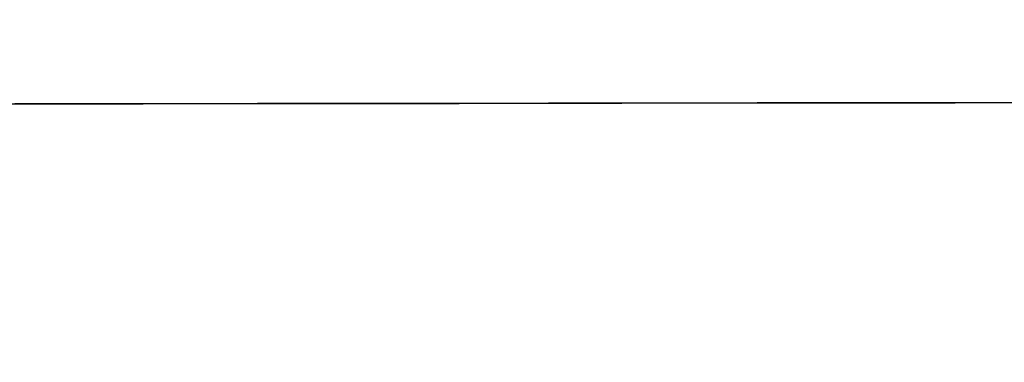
# Model space of a CAD drawing. Header units: millimetres. Extents: x -2852 to 102, y -106 to 97.
# Tile 216 of 256: x -607 to -564, y -12 to 3. Entities that reach past the tile are written whole.
import ezdxf

# ---------------------------------------------------------------- set-up
doc = ezdxf.new("R2010")
doc.units = ezdxf.units.MM
doc.header["$MEASUREMENT"] = 0
doc.layers.add('Predefinito', color=5, linetype='Continuous')

msp = doc.modelspace()

# ---------------------------------------------------------------- linework, layer by layer
at = {"layer": 'Predefinito', "extrusion": (-0.001367, 0.999999, 0)}
for points in [[(64.272, 1026.299), (114.855, 933.904), (131.997, 904.448), (149.724, 875.343), (169.253, 844.957), (190.093, 814.542), (200.992, 799.478), (212.179, 784.626), (223.646, 770.047), (235.446, 755.736), (247.449, 741.9), (259.829, 728.401), (272.338, 715.565), (278.747, 709.301), (285.266, 703.152), (291.702, 697.297), (298.249, 691.567), (304.909, 685.97), (311.688, 680.516), (318.347, 675.397), (325.123, 670.432), (332.018, 665.636), (339.035, 661.02), (345.91, 656.757), (352.902, 652.689), (360.013, 648.829), (367.24, 645.193), (374.335, 641.909), (381.535, 638.866), (385.173, 637.439), (388.837, 636.079), (392.525, 634.787), (396.238, 633.565), (400.428, 632.282), (404.645, 631.09), (408.887, 629.991), (413.15, 628.985), (417.184, 628.121), (421.235, 627.339), (425.301, 626.637), (429.381, 626.015), (433.444, 625.477), (437.517, 625.017), (441.597, 624.634), (445.685, 624.328), (449.777, 624.098), (453.873, 623.942), (457.972, 623.861), (462.071, 623.853), (470.244, 624.051), (478.406, 624.529), (486.547, 625.279), (494.66, 626.292), (502.73, 627.558), (510.756, 629.072), (518.735, 630.826), (526.659, 632.811), (534.488, 635.012), (542.253, 637.429), (549.95, 640.057), (557.573, 642.89), (565.032, 645.886), (572.41, 649.073), (579.705, 652.448), (586.913, 656.005), (593.875, 659.66), (600.745, 663.485), (607.519, 667.477), (614.191, 671.637), (620.341, 675.681), (626.394, 679.871), (632.344, 684.206), (638.185, 688.686), (645.582, 694.709), (652.775, 700.974), (656.585, 704.469), (660.331, 708.031), (664.013, 711.66), (667.63, 715.354), (674.543, 722.79), (681.203, 730.452), (687.557, 738.254), (693.673, 746.245), (699.554, 754.398), (705.219, 762.705), (710.715, 771.198), (716.021, 779.808), (721.257, 788.694), (726.337, 797.672), (736.107, 815.841), (791.425, 926.067), (803.138, 947.605), (815.813, 969.545), (839.302, 1007.397), (842.429, 1012.752), (843.86, 1015.323), (845.243, 1017.918), (846.485, 1020.37), (847.665, 1022.852), (848.653, 1025.096), (849.119, 1026.23), (849.565, 1027.372)], [(64.272, 1026.299), (114.855, 933.904), (131.997, 904.448), (149.724, 875.343), (169.253, 844.957), (190.093, 814.542), (200.992, 799.478), (212.179, 784.626), (223.646, 770.047), (235.446, 755.736), (247.449, 741.9), (259.829, 728.401), (272.338, 715.565), (278.747, 709.301), (285.266, 703.152), (291.702, 697.297), (298.249, 691.567), (304.909, 685.97), (311.688, 680.516), (318.347, 675.397), (325.123, 670.432), (332.018, 665.636), (339.035, 661.02), (345.91, 656.757), (352.902, 652.689), (360.013, 648.829), (367.24, 645.193), (374.335, 641.909), (381.535, 638.866), (385.173, 637.439), (388.837, 636.079), (392.525, 634.787), (396.238, 633.565), (400.428, 632.282), (404.645, 631.09), (408.887, 629.991), (413.15, 628.985), (417.184, 628.121), (421.235, 627.339), (425.301, 626.637), (429.381, 626.015), (433.444, 625.477), (437.517, 625.017), (441.597, 624.634), (445.685, 624.328), (449.777, 624.098), (453.873, 623.942), (457.972, 623.861), (462.071, 623.853), (470.244, 624.051), (478.406, 624.529), (486.547, 625.279), (494.66, 626.292), (502.73, 627.558), (510.756, 629.072), (518.735, 630.826), (526.659, 632.811), (534.488, 635.012), (542.253, 637.429), (549.95, 640.057), (557.573, 642.89), (565.032, 645.886), (572.41, 649.073), (579.705, 652.448), (586.913, 656.005), (593.875, 659.66), (600.745, 663.485), (607.519, 667.477), (614.191, 671.637), (620.341, 675.681), (626.394, 679.871), (632.344, 684.206), (638.185, 688.686), (645.582, 694.709), (652.775, 700.974), (656.585, 704.469), (660.331, 708.031), (664.013, 711.66), (667.63, 715.354), (674.543, 722.79), (681.203, 730.452), (687.557, 738.254), (693.673, 746.245), (699.554, 754.398), (705.219, 762.705), (710.715, 771.198), (716.021, 779.808), (721.257, 788.694), (726.337, 797.672), (736.107, 815.841), (791.425, 926.067), (803.138, 947.605), (815.813, 969.545), (839.302, 1007.397), (842.429, 1012.752), (843.86, 1015.323), (845.243, 1017.918), (846.485, 1020.37), (847.665, 1022.852), (848.653, 1025.096), (849.119, 1026.23), (849.565, 1027.372)], [(57.948, 1023.296), (108.593, 930.777), (125.793, 901.207), (143.591, 871.968), (163.214, 841.419), (184.171, 810.81), (195.139, 795.638), (206.404, 780.669), (217.96, 765.964), (229.86, 751.517), (241.976, 737.536), (254.485, 723.881), (267.139, 710.878), (273.629, 704.526), (280.235, 698.285), (286.762, 692.338), (293.407, 686.511), (300.173, 680.815), (307.066, 675.259), (313.845, 670.037), (320.75, 664.967), (327.784, 660.062), (334.95, 655.335), (341.982, 650.963), (349.143, 646.784), (356.435, 642.812), (363.858, 639.064), (371.156, 635.672), (378.573, 632.523), (382.326, 631.044), (386.108, 629.633), (389.918, 628.291), (393.756, 627.02), (398.09, 625.684), (402.453, 624.442), (406.839, 623.297), (411.248, 622.248), (415.418, 621.348), (419.605, 620.531), (423.806, 619.798), (428.02, 619.149), (432.216, 618.586), (436.42, 618.103), (440.632, 617.701), (444.848, 617.378), (449.069, 617.134), (453.292, 616.966), (457.516, 616.876), (461.739, 616.861), (470.154, 617.052), (478.552, 617.531), (486.923, 618.289), (495.259, 619.317), (503.545, 620.606), (511.782, 622.148), (519.964, 623.935), (528.086, 625.958), (536.107, 628.202), (544.059, 630.666), (551.938, 633.345), (559.739, 636.234), (567.369, 639.288), (574.915, 642.537), (582.375, 645.977), (589.745, 649.604), (596.864, 653.33), (603.889, 657.23), (610.816, 661.303), (617.641, 665.546), (623.934, 669.674), (630.13, 673.951), (636.223, 678.379), (642.209, 682.958), (649.793, 689.117), (657.17, 695.526), (661.077, 699.1), (664.919, 702.744), (668.695, 706.456), (672.403, 710.234), (679.487, 717.834), (686.307, 725.662), (692.807, 733.624), (699.057, 741.771), (705.058, 750.073), (710.831, 758.52), (716.422, 767.144), (721.811, 775.874), (727.119, 784.869), (732.261, 793.943), (742.124, 812.264), (797.421, 922.454), (809.049, 943.855), (821.615, 965.629), (845.1, 1003.476), (848.324, 1008.976), (851.271, 1014.359), (852.592, 1016.949), (853.866, 1019.604), (854.952, 1022.041), (855.472, 1023.29), (855.975, 1024.56)], [(57.948, 1023.296), (108.593, 930.777), (125.793, 901.207), (143.591, 871.968), (163.214, 841.419), (184.171, 810.81), (195.139, 795.638), (206.404, 780.669), (217.96, 765.964), (229.86, 751.517), (241.976, 737.536), (254.485, 723.881), (267.139, 710.878), (273.629, 704.526), (280.235, 698.285), (286.762, 692.338), (293.407, 686.511), (300.173, 680.815), (307.066, 675.259), (313.845, 670.037), (320.75, 664.967), (327.784, 660.062), (334.95, 655.335), (341.982, 650.963), (349.143, 646.784), (356.435, 642.812), (363.858, 639.064), (371.156, 635.672), (378.573, 632.523), (382.326, 631.044), (386.108, 629.633), (389.918, 628.291), (393.756, 627.02), (398.09, 625.684), (402.453, 624.442), (406.839, 623.297), (411.248, 622.248), (415.418, 621.348), (419.605, 620.531), (423.806, 619.798), (428.02, 619.149), (432.216, 618.586), (436.42, 618.103), (440.632, 617.701), (444.848, 617.378), (449.069, 617.134), (453.292, 616.966), (457.516, 616.876), (461.739, 616.861), (470.154, 617.052), (478.552, 617.531), (486.923, 618.289), (495.259, 619.317), (503.545, 620.606), (511.782, 622.148), (519.964, 623.935), (528.086, 625.958), (536.107, 628.202), (544.059, 630.666), (551.938, 633.345), (559.739, 636.234), (567.369, 639.288), (574.915, 642.537), (582.375, 645.977), (589.745, 649.604), (596.864, 653.33), (603.889, 657.23), (610.816, 661.303), (617.641, 665.546), (623.934, 669.674), (630.13, 673.951), (636.223, 678.379), (642.209, 682.958), (649.793, 689.117), (657.17, 695.526), (661.077, 699.1), (664.919, 702.744), (668.695, 706.456), (672.403, 710.234), (679.487, 717.834), (686.307, 725.662), (692.807, 733.624), (699.057, 741.771), (705.058, 750.073), (710.831, 758.52), (716.422, 767.144), (721.811, 775.874), (727.119, 784.869), (732.261, 793.943), (742.124, 812.264), (797.421, 922.454), (809.049, 943.855), (821.615, 965.629), (845.1, 1003.476), (848.324, 1008.976), (851.271, 1014.359), (852.592, 1016.949), (853.866, 1019.604), (854.952, 1022.041), (855.472, 1023.29), (855.975, 1024.56)], [(849.691, 1027.529), (849.25, 1026.387), (848.776, 1025.227), (847.734, 1022.851), (846.573, 1020.407), (845.305, 1017.901), (843.939, 1015.338), (842.485, 1012.724), (839.352, 1007.359), (811.833, 962.685), (799.482, 940.88), (788.035, 919.481), (738.069, 819.479), (728.276, 801.056), (718.13, 783.218), (712.87, 774.526), (707.454, 765.991), (701.86, 757.614), (696.067, 749.4), (690.051, 741.351), (683.791, 733.471), (677.263, 725.762), (670.445, 718.229), (663.316, 710.874), (659.627, 707.264), (655.852, 703.7), (651.987, 700.182), (648.031, 696.711), (643.979, 693.287), (639.83, 689.91), (633.941, 685.329), (627.868, 680.846), (621.618, 676.472), (615.201, 672.212), (608.623, 668.076), (601.891, 664.072), (595.015, 660.207), (588, 656.491), (580.856, 652.931), (573.589, 649.535), (566.207, 646.311), (558.719, 643.268), (551.131, 640.414), (543.451, 637.756), (535.687, 635.304), (527.846, 633.065), (519.937, 631.047), (511.966, 629.258), (503.942, 627.707), (495.872, 626.402), (487.764, 625.351), (479.625, 624.561), (471.464, 624.042), (463.287, 623.802), (459.195, 623.788), (455.103, 623.847), (451.01, 623.98), (446.918, 624.188), (442.829, 624.471), (438.742, 624.831), (434.659, 625.268), (430.581, 625.785), (426.508, 626.381), (422.443, 627.058), (418.385, 627.816), (414.335, 628.658), (410.296, 629.583), (406.266, 630.593), (402.249, 631.69), (398.243, 632.873), (394.569, 634.039), (390.906, 635.278), (387.255, 636.59), (383.615, 637.973), (379.988, 639.427), (376.372, 640.95), (369.177, 644.199), (362.032, 647.713), (354.937, 651.484), (347.894, 655.503), (340.903, 659.761), (333.966, 664.252), (327.084, 668.966), (320.256, 673.895), (313.486, 679.031), (306.773, 684.365), (300.118, 689.89), (293.523, 695.597), (286.989, 701.478), (280.516, 707.524), (274.106, 713.727), (261.477, 726.573), (249.111, 739.949), (237.015, 753.788), (225.197, 768.025), (213.667, 782.594), (202.431, 797.427), (191.497, 812.46), (170.571, 842.859), (150.952, 873.26), (132.705, 903.136), (115.895, 931.956), (64.308, 1026.1)], [(849.691, 1027.529), (849.25, 1026.387), (848.776, 1025.227), (847.734, 1022.851), (846.573, 1020.407), (845.305, 1017.901), (843.939, 1015.338), (842.485, 1012.724), (839.352, 1007.359), (811.833, 962.685), (799.482, 940.88), (788.035, 919.481), (738.069, 819.479), (728.276, 801.056), (718.13, 783.218), (712.87, 774.526), (707.454, 765.991), (701.86, 757.614), (696.067, 749.4), (690.051, 741.351), (683.791, 733.471), (677.263, 725.762), (670.445, 718.229), (663.316, 710.874), (659.627, 707.264), (655.852, 703.7), (651.987, 700.182), (648.031, 696.711), (643.979, 693.287), (639.83, 689.91), (633.941, 685.329), (627.868, 680.846), (621.618, 676.472), (615.201, 672.212), (608.623, 668.076), (601.891, 664.072), (595.015, 660.207), (588, 656.491), (580.856, 652.931), (573.589, 649.535), (566.207, 646.311), (558.719, 643.268), (551.131, 640.414), (543.451, 637.756), (535.687, 635.304), (527.846, 633.065), (519.937, 631.047), (511.966, 629.258), (503.942, 627.707), (495.872, 626.402), (487.764, 625.351), (479.625, 624.561), (471.464, 624.042), (463.287, 623.802), (459.195, 623.788), (455.103, 623.847), (451.01, 623.98), (446.918, 624.188), (442.829, 624.471), (438.742, 624.831), (434.659, 625.268), (430.581, 625.785), (426.508, 626.381), (422.443, 627.058), (418.385, 627.816), (414.335, 628.658), (410.296, 629.583), (406.266, 630.593), (402.249, 631.69), (398.243, 632.873), (394.569, 634.039), (390.906, 635.278), (387.255, 636.59), (383.615, 637.973), (379.988, 639.427), (376.372, 640.95), (369.177, 644.199), (362.032, 647.713), (354.937, 651.484), (347.894, 655.503), (340.903, 659.761), (333.966, 664.252), (327.084, 668.966), (320.256, 673.895), (313.486, 679.031), (306.773, 684.365), (300.118, 689.89), (293.523, 695.597), (286.989, 701.478), (280.516, 707.524), (274.106, 713.727), (261.477, 726.573), (249.111, 739.949), (237.015, 753.788), (225.197, 768.025), (213.667, 782.594), (202.431, 797.427), (191.497, 812.46), (170.571, 842.859), (150.952, 873.26), (132.705, 903.136), (115.895, 931.956), (64.308, 1026.1)], [(70.595, 1029.301), (121.118, 937.031), (138.202, 907.69), (155.856, 878.718), (175.293, 848.496), (196.016, 818.274), (206.845, 803.318), (217.953, 788.583), (229.332, 774.129), (241.031, 759.954), (252.923, 746.264), (265.174, 732.922), (277.537, 720.252), (283.865, 714.077), (290.297, 708.019), (296.642, 702.257), (303.091, 696.622), (309.645, 691.124), (316.31, 685.773), (322.85, 680.757), (329.497, 675.898), (336.253, 671.21), (343.119, 666.705), (349.838, 662.552), (356.661, 658.594), (363.59, 654.846), (370.622, 651.322), (377.513, 648.146), (384.496, 645.208), (388.02, 643.834), (391.566, 642.525), (395.133, 641.283), (398.721, 640.11), (402.767, 638.88), (406.838, 637.738), (410.934, 636.685), (415.053, 635.721), (418.95, 634.895), (422.865, 634.146), (426.796, 633.475), (430.741, 632.882), (434.672, 632.369), (438.613, 631.931), (442.563, 631.567), (446.521, 631.278), (450.485, 631.062), (454.455, 630.918), (458.428, 630.846), (462.403, 630.845), (470.334, 631.051), (478.259, 631.528), (486.171, 632.269), (494.061, 633.266), (501.914, 634.511), (509.731, 635.997), (517.505, 637.717), (525.231, 639.664), (532.869, 641.822), (540.447, 644.192), (547.962, 646.769), (555.408, 649.547), (562.695, 652.485), (569.905, 655.61), (577.035, 658.918), (584.081, 662.407), (590.887, 665.99), (597.602, 669.739), (604.222, 673.652), (610.741, 677.728), (616.749, 681.689), (622.658, 685.791), (628.465, 690.033), (634.162, 694.414), (641.371, 700.301), (648.381, 706.423), (652.093, 709.837), (655.743, 713.318), (659.332, 716.865), (662.858, 720.475), (669.599, 727.746), (676.099, 735.243), (682.307, 742.884), (688.289, 750.719), (694.05, 758.723), (699.608, 766.89), (705.008, 775.252), (710.231, 783.742), (715.395, 792.519), (720.413, 801.401), (730.09, 819.418), (785.429, 929.679), (797.228, 951.356), (810.011, 973.46), (833.503, 1011.318), (836.534, 1016.527), (837.904, 1019.002), (839.216, 1021.478), (840.378, 1023.791), (841.464, 1026.099), (842.355, 1028.15), (842.767, 1029.17), (843.154, 1030.183)], [(70.595, 1029.301), (121.118, 937.031), (138.202, 907.69), (155.856, 878.718), (175.293, 848.496), (196.016, 818.274), (206.845, 803.318), (217.953, 788.583), (229.332, 774.129), (241.031, 759.954), (252.923, 746.264), (265.174, 732.922), (277.537, 720.252), (283.865, 714.077), (290.297, 708.019), (296.642, 702.257), (303.091, 696.622), (309.645, 691.124), (316.31, 685.773), (322.85, 680.757), (329.497, 675.898), (336.253, 671.21), (343.119, 666.705), (349.838, 662.552), (356.661, 658.594), (363.59, 654.846), (370.622, 651.322), (377.513, 648.146), (384.496, 645.208), (388.02, 643.834), (391.566, 642.525), (395.133, 641.283), (398.721, 640.11), (402.767, 638.88), (406.838, 637.738), (410.934, 636.685), (415.053, 635.721), (418.95, 634.895), (422.865, 634.146), (426.796, 633.475), (430.741, 632.882), (434.672, 632.369), (438.613, 631.931), (442.563, 631.567), (446.521, 631.278), (450.485, 631.062), (454.455, 630.918), (458.428, 630.846), (462.403, 630.845), (470.334, 631.051), (478.259, 631.528), (486.171, 632.269), (494.061, 633.266), (501.914, 634.511), (509.731, 635.997), (517.505, 637.717), (525.231, 639.664), (532.869, 641.822), (540.447, 644.192), (547.962, 646.769), (555.408, 649.547), (562.695, 652.485), (569.905, 655.61), (577.035, 658.918), (584.081, 662.407), (590.887, 665.99), (597.602, 669.739), (604.222, 673.652), (610.741, 677.728), (616.749, 681.689), (622.658, 685.791), (628.465, 690.033), (634.162, 694.414), (641.371, 700.301), (648.381, 706.423), (652.093, 709.837), (655.743, 713.318), (659.332, 716.865), (662.858, 720.475), (669.599, 727.746), (676.099, 735.243), (682.307, 742.884), (688.289, 750.719), (694.05, 758.723), (699.608, 766.89), (705.008, 775.252), (710.231, 783.742), (715.395, 792.519), (720.413, 801.401), (730.09, 819.418), (785.429, 929.679), (797.228, 951.356), (810.011, 973.46), (833.503, 1011.318), (836.534, 1016.527), (837.904, 1019.002), (839.216, 1021.478), (840.378, 1023.791), (841.464, 1026.099), (842.355, 1028.15), (842.767, 1029.17), (843.154, 1030.183)], [(64.272, 1026.299), (114.855, 933.904), (131.997, 904.448), (149.724, 875.343), (169.253, 844.957), (190.093, 814.542), (200.992, 799.478), (212.179, 784.626), (223.646, 770.047), (235.446, 755.736), (247.449, 741.9), (259.829, 728.401), (272.338, 715.565), (278.747, 709.301), (285.266, 703.152), (291.702, 697.297), (298.249, 691.567), (304.909, 685.97), (311.688, 680.516), (318.347, 675.397), (325.123, 670.432), (332.018, 665.636), (339.035, 661.02), (345.91, 656.757), (352.902, 652.689), (360.013, 648.829), (367.24, 645.193), (374.335, 641.909), (381.535, 638.866), (385.173, 637.439), (388.837, 636.079), (392.525, 634.787), (396.238, 633.565), (400.428, 632.282), (404.645, 631.09), (408.887, 629.991), (413.15, 628.985), (417.184, 628.121), (421.235, 627.339), (425.301, 626.637), (429.381, 626.015), (433.444, 625.477), (437.517, 625.017), (441.597, 624.634), (445.685, 624.328), (449.777, 624.098), (453.873, 623.942), (457.972, 623.861), (462.071, 623.853), (470.244, 624.051), (478.406, 624.529), (486.547, 625.279), (494.66, 626.292), (502.73, 627.558), (510.756, 629.072), (518.735, 630.826), (526.659, 632.811), (534.488, 635.012), (542.253, 637.429), (549.95, 640.057), (557.573, 642.89), (565.032, 645.886), (572.41, 649.073), (579.705, 652.448), (586.913, 656.005), (593.875, 659.66), (600.745, 663.485), (607.519, 667.477), (614.191, 671.637), (620.341, 675.681), (626.394, 679.871), (632.344, 684.206), (638.185, 688.686), (645.582, 694.709), (652.775, 700.974), (656.585, 704.469), (660.331, 708.031), (664.013, 711.66), (667.63, 715.354), (674.543, 722.79), (681.203, 730.452), (687.557, 738.254), (693.673, 746.245), (699.554, 754.398), (705.219, 762.705), (710.715, 771.198), (716.021, 779.808), (721.257, 788.694), (726.337, 797.672), (736.107, 815.841), (791.425, 926.067), (803.138, 947.605), (815.813, 969.545), (839.302, 1007.397), (842.429, 1012.752), (843.86, 1015.323), (845.243, 1017.918), (846.485, 1020.37), (847.665, 1022.852), (848.653, 1025.096), (849.119, 1026.23), (849.565, 1027.372)], [(64.272, 1026.299), (114.855, 933.904), (131.997, 904.448), (149.724, 875.343), (169.253, 844.957), (190.093, 814.542), (200.992, 799.478), (212.179, 784.626), (223.646, 770.047), (235.446, 755.736), (247.449, 741.9), (259.829, 728.401), (272.338, 715.565), (278.747, 709.301), (285.266, 703.152), (291.702, 697.297), (298.249, 691.567), (304.909, 685.97), (311.688, 680.516), (318.347, 675.397), (325.123, 670.432), (332.018, 665.636), (339.035, 661.02), (345.91, 656.757), (352.902, 652.689), (360.013, 648.829), (367.24, 645.193), (374.335, 641.909), (381.535, 638.866), (385.173, 637.439), (388.837, 636.079), (392.525, 634.787), (396.238, 633.565), (400.428, 632.282), (404.645, 631.09), (408.887, 629.991), (413.15, 628.985), (417.184, 628.121), (421.235, 627.339), (425.301, 626.637), (429.381, 626.015), (433.444, 625.477), (437.517, 625.017), (441.597, 624.634), (445.685, 624.328), (449.777, 624.098), (453.873, 623.942), (457.972, 623.861), (462.071, 623.853), (470.244, 624.051), (478.406, 624.529), (486.547, 625.279), (494.66, 626.292), (502.73, 627.558), (510.756, 629.072), (518.735, 630.826), (526.659, 632.811), (534.488, 635.012), (542.253, 637.429), (549.95, 640.057), (557.573, 642.89), (565.032, 645.886), (572.41, 649.073), (579.705, 652.448), (586.913, 656.005), (593.875, 659.66), (600.745, 663.485), (607.519, 667.477), (614.191, 671.637), (620.341, 675.681), (626.394, 679.871), (632.344, 684.206), (638.185, 688.686), (645.582, 694.709), (652.775, 700.974), (656.585, 704.469), (660.331, 708.031), (664.013, 711.66), (667.63, 715.354), (674.543, 722.79), (681.203, 730.452), (687.557, 738.254), (693.673, 746.245), (699.554, 754.398), (705.219, 762.705), (710.715, 771.198), (716.021, 779.808), (721.257, 788.694), (726.337, 797.672), (736.107, 815.841), (791.425, 926.067), (803.138, 947.605), (815.813, 969.545), (839.302, 1007.397), (842.429, 1012.752), (843.86, 1015.323), (845.243, 1017.918), (846.485, 1020.37), (847.665, 1022.852), (848.653, 1025.096), (849.119, 1026.23), (849.565, 1027.372)]]:
    msp.add_lwpolyline(points, dxfattribs=at)
at = {"layer": 'Predefinito', "extrusion": (0.914498, 0.00125, -0.404588)}
msp.add_lwpolyline([(-4.033, 355.458), (-3.878, 355.46), (-3.721, 355.465), (-3.563, 355.474), (-3.404, 355.487), (-3.244, 355.503), (-3.083, 355.523), (-2.922, 355.547), (-2.76, 355.575), (-2.597, 355.607), (-2.434, 355.643), (-2.271, 355.684), (-2.107, 355.728), (-1.944, 355.777), (-1.781, 355.83), (-1.619, 355.888), (-1.457, 355.95), (-1.295, 356.016), (-1.135, 356.086), (-0.976, 356.161), (-0.818, 356.24), (-0.662, 356.324), (-0.507, 356.411), (-0.354, 356.503), (-0.203, 356.599), (-0.054, 356.699), (0.093, 356.804), (0.237, 356.912), (0.379, 357.024), (0.518, 357.14), (0.654, 357.259), (0.787, 357.382), (0.916, 357.509), (1.043, 357.638), (1.166, 357.771), (1.285, 357.907), (1.401, 358.046), (1.513, 358.188), (1.621, 358.332), (1.726, 358.479), (1.826, 358.628), (1.922, 358.779), (2.014, 358.932), (2.101, 359.087), (2.185, 359.243), (2.264, 359.401), (2.339, 359.56), (2.409, 359.72), (2.475, 359.882), (2.537, 360.044), (2.594, 360.206), (2.648, 360.369), (2.696, 360.532), (2.741, 360.695), (2.781, 360.859), (2.818, 361.022), (2.85, 361.185), (2.878, 361.347), (2.902, 361.508), (2.922, 361.669), (2.938, 361.829), (2.951, 361.988), (2.96, 362.146), (2.965, 362.303), (2.967, 362.458), (2.965, 362.614), (2.96, 362.77), (2.951, 362.928), (2.938, 363.087), (2.922, 363.247), (2.902, 363.408), (2.878, 363.57), (2.85, 363.732), (2.818, 363.895), (2.781, 364.058), (2.741, 364.221), (2.696, 364.384), (2.648, 364.548), (2.594, 364.71), (2.537, 364.873), (2.475, 365.035), (2.409, 365.196), (2.339, 365.356), (2.264, 365.515), (2.185, 365.673), (2.101, 365.83), (2.014, 365.985), (1.922, 366.138), (1.826, 366.289), (1.726, 366.438), (1.621, 366.584), (1.513, 366.729), (1.401, 366.87), (1.285, 367.009), (1.166, 367.145), (1.043, 367.278), (0.916, 367.408), (0.787, 367.534), (0.654, 367.657), (0.518, 367.777), (0.379, 367.893), (0.237, 368.005), (0.093, 368.113), (-0.054, 368.217), (-0.203, 368.317), (-0.354, 368.413), (-0.507, 368.505), (-0.662, 368.593), (-0.818, 368.676), (-0.976, 368.755), (-1.135, 368.83), (-1.295, 368.901), (-1.457, 368.967), (-1.619, 369.029), (-1.781, 369.086), (-1.944, 369.139), (-2.107, 369.188), (-2.271, 369.233), (-2.434, 369.273), (-2.597, 369.309), (-2.76, 369.341), (-2.922, 369.369), (-3.083, 369.393), (-3.244, 369.414), (-3.404, 369.43), (-3.563, 369.442), (-3.721, 369.451), (-3.878, 369.457), (-4.033, 369.458), (-4.189, 369.457), (-4.345, 369.451), (-4.503, 369.442), (-4.662, 369.43), (-4.822, 369.414), (-4.983, 369.393), (-5.145, 369.369), (-5.307, 369.341), (-5.47, 369.309), (-5.633, 369.273), (-5.796, 369.233), (-5.959, 369.188), (-6.123, 369.139), (-6.286, 369.086), (-6.448, 369.029), (-6.61, 368.967), (-6.771, 368.901), (-6.931, 368.83), (-7.091, 368.755), (-7.248, 368.676), (-7.405, 368.593), (-7.56, 368.505), (-7.713, 368.413), (-7.864, 368.317), (-8.013, 368.217), (-8.159, 368.113), (-8.304, 368.005), (-8.445, 367.893), (-8.584, 367.777), (-8.72, 367.657), (-8.853, 367.534), (-8.983, 367.408), (-9.11, 367.278), (-9.233, 367.145), (-9.352, 367.009), (-9.468, 366.87), (-9.58, 366.729), (-9.688, 366.584), (-9.792, 366.438), (-9.892, 366.289), (-9.988, 366.138), (-10.08, 365.985), (-10.168, 365.83), (-10.251, 365.673), (-10.33, 365.515), (-10.405, 365.356), (-10.476, 365.196), (-10.542, 365.035), (-10.604, 364.873), (-10.661, 364.71), (-10.714, 364.548), (-10.763, 364.384), (-10.808, 364.221), (-10.848, 364.058), (-10.884, 363.895), (-10.916, 363.732), (-10.945, 363.57), (-10.969, 363.408), (-10.989, 363.247), (-11.005, 363.087), (-11.018, 362.928), (-11.026, 362.77), (-11.032, 362.614), (-11.033, 362.458), (-11.032, 362.303), (-11.026, 362.146), (-11.018, 361.988), (-11.005, 361.829), (-10.989, 361.669), (-10.969, 361.508), (-10.945, 361.347), (-10.916, 361.185), (-10.884, 361.022), (-10.848, 360.859), (-10.808, 360.695), (-10.763, 360.532), (-10.714, 360.369), (-10.661, 360.206), (-10.604, 360.044), (-10.542, 359.882), (-10.476, 359.72), (-10.405, 359.56), (-10.33, 359.401), (-10.251, 359.243), (-10.168, 359.087), (-10.08, 358.932), (-9.988, 358.779), (-9.892, 358.628), (-9.792, 358.479), (-9.688, 358.332), (-9.58, 358.188), (-9.468, 358.046), (-9.352, 357.907), (-9.233, 357.771), (-9.11, 357.638), (-8.983, 357.509), (-8.853, 357.382), (-8.72, 357.259), (-8.584, 357.14), (-8.445, 357.024), (-8.304, 356.912), (-8.159, 356.804), (-8.013, 356.699), (-7.864, 356.599), (-7.713, 356.503), (-7.56, 356.411), (-7.405, 356.324), (-7.248, 356.24), (-7.091, 356.161), (-6.931, 356.086), (-6.771, 356.016), (-6.61, 355.95), (-6.448, 355.888), (-6.286, 355.83), (-6.123, 355.777), (-5.959, 355.728), (-5.796, 355.684), (-5.633, 355.643), (-5.47, 355.607), (-5.307, 355.575), (-5.145, 355.547), (-4.983, 355.523), (-4.822, 355.503), (-4.662, 355.487), (-4.503, 355.474), (-4.345, 355.465), (-4.189, 355.46), (-4.033, 355.458)], dxfattribs=at)
msp.add_lwpolyline([(-4.033, 355.458), (-3.878, 355.46), (-3.721, 355.465), (-3.563, 355.474), (-3.404, 355.487), (-3.244, 355.503), (-3.083, 355.523), (-2.922, 355.547), (-2.76, 355.575), (-2.597, 355.607), (-2.434, 355.643), (-2.271, 355.684), (-2.107, 355.728), (-1.944, 355.777), (-1.781, 355.83), (-1.619, 355.888), (-1.457, 355.95), (-1.295, 356.016), (-1.135, 356.086), (-0.976, 356.161), (-0.818, 356.24), (-0.662, 356.324), (-0.507, 356.411), (-0.354, 356.503), (-0.203, 356.599), (-0.054, 356.699), (0.093, 356.804), (0.237, 356.912), (0.379, 357.024), (0.518, 357.14), (0.654, 357.259), (0.787, 357.382), (0.916, 357.509), (1.043, 357.638), (1.166, 357.771), (1.285, 357.907), (1.401, 358.046), (1.513, 358.188), (1.621, 358.332), (1.726, 358.479), (1.826, 358.628), (1.922, 358.779), (2.014, 358.932), (2.101, 359.087), (2.185, 359.243), (2.264, 359.401), (2.339, 359.56), (2.409, 359.72), (2.475, 359.882), (2.537, 360.044), (2.594, 360.206), (2.648, 360.369), (2.696, 360.532), (2.741, 360.695), (2.781, 360.859), (2.818, 361.022), (2.85, 361.185), (2.878, 361.347), (2.902, 361.508), (2.922, 361.669), (2.938, 361.829), (2.951, 361.988), (2.96, 362.146), (2.965, 362.303), (2.967, 362.458), (2.965, 362.614), (2.96, 362.77), (2.951, 362.928), (2.938, 363.087), (2.922, 363.247), (2.902, 363.408), (2.878, 363.57), (2.85, 363.732), (2.818, 363.895), (2.781, 364.058), (2.741, 364.221), (2.696, 364.384), (2.648, 364.548), (2.594, 364.71), (2.537, 364.873), (2.475, 365.035), (2.409, 365.196), (2.339, 365.356), (2.264, 365.515), (2.185, 365.673), (2.101, 365.83), (2.014, 365.985), (1.922, 366.138), (1.826, 366.289), (1.726, 366.438), (1.621, 366.584), (1.513, 366.729), (1.401, 366.87), (1.285, 367.009), (1.166, 367.145), (1.043, 367.278), (0.916, 367.408), (0.787, 367.534), (0.654, 367.657), (0.518, 367.777), (0.379, 367.893), (0.237, 368.005), (0.093, 368.113), (-0.054, 368.217), (-0.203, 368.317), (-0.354, 368.413), (-0.507, 368.505), (-0.662, 368.593), (-0.818, 368.676), (-0.976, 368.755), (-1.135, 368.83), (-1.295, 368.901), (-1.457, 368.967), (-1.619, 369.029), (-1.781, 369.086), (-1.944, 369.139), (-2.107, 369.188), (-2.271, 369.233), (-2.434, 369.273), (-2.597, 369.309), (-2.76, 369.341), (-2.922, 369.369), (-3.083, 369.393), (-3.244, 369.414), (-3.404, 369.43), (-3.563, 369.442), (-3.721, 369.451), (-3.878, 369.457), (-4.033, 369.458), (-4.189, 369.457), (-4.345, 369.451), (-4.503, 369.442), (-4.662, 369.43), (-4.822, 369.414), (-4.983, 369.393), (-5.145, 369.369), (-5.307, 369.341), (-5.47, 369.309), (-5.633, 369.273), (-5.796, 369.233), (-5.959, 369.188), (-6.123, 369.139), (-6.286, 369.086), (-6.448, 369.029), (-6.61, 368.967), (-6.771, 368.901), (-6.931, 368.83), (-7.091, 368.755), (-7.248, 368.676), (-7.405, 368.593), (-7.56, 368.505), (-7.713, 368.413), (-7.864, 368.317), (-8.013, 368.217), (-8.159, 368.113), (-8.304, 368.005), (-8.445, 367.893), (-8.584, 367.777), (-8.72, 367.657), (-8.853, 367.534), (-8.983, 367.408), (-9.11, 367.278), (-9.233, 367.145), (-9.352, 367.009), (-9.468, 366.87), (-9.58, 366.729), (-9.688, 366.584), (-9.792, 366.438), (-9.892, 366.289), (-9.988, 366.138), (-10.08, 365.985), (-10.168, 365.83), (-10.251, 365.673), (-10.33, 365.515), (-10.405, 365.356), (-10.476, 365.196), (-10.542, 365.035), (-10.604, 364.873), (-10.661, 364.71), (-10.714, 364.548), (-10.763, 364.384), (-10.808, 364.221), (-10.848, 364.058), (-10.884, 363.895), (-10.916, 363.732), (-10.945, 363.57), (-10.969, 363.408), (-10.989, 363.247), (-11.005, 363.087), (-11.018, 362.928), (-11.026, 362.77), (-11.032, 362.614), (-11.033, 362.458), (-11.032, 362.303), (-11.026, 362.146), (-11.018, 361.988), (-11.005, 361.829), (-10.989, 361.669), (-10.969, 361.508), (-10.945, 361.347), (-10.916, 361.185), (-10.884, 361.022), (-10.848, 360.859), (-10.808, 360.695), (-10.763, 360.532), (-10.714, 360.369), (-10.661, 360.206), (-10.604, 360.044), (-10.542, 359.882), (-10.476, 359.72), (-10.405, 359.56), (-10.33, 359.401), (-10.251, 359.243), (-10.168, 359.087), (-10.08, 358.932), (-9.988, 358.779), (-9.892, 358.628), (-9.792, 358.479), (-9.688, 358.332), (-9.58, 358.188), (-9.468, 358.046), (-9.352, 357.907), (-9.233, 357.771), (-9.11, 357.638), (-8.983, 357.509), (-8.853, 357.382), (-8.72, 357.259), (-8.584, 357.14), (-8.445, 357.024), (-8.304, 356.912), (-8.159, 356.804), (-8.013, 356.699), (-7.864, 356.599), (-7.713, 356.503), (-7.56, 356.411), (-7.405, 356.324), (-7.248, 356.24), (-7.091, 356.161), (-6.931, 356.086), (-6.771, 356.016), (-6.61, 355.95), (-6.448, 355.888), (-6.286, 355.83), (-6.123, 355.777), (-5.959, 355.728), (-5.796, 355.684), (-5.633, 355.643), (-5.47, 355.607), (-5.307, 355.575), (-5.145, 355.547), (-4.983, 355.523), (-4.822, 355.503), (-4.662, 355.487), (-4.503, 355.474), (-4.345, 355.465), (-4.189, 355.46), (-4.033, 355.458)], dxfattribs=at)
at = {"layer": 'Predefinito', "extrusion": (0.893489, 0.001221, -0.449084)}
msp.add_lwpolyline([(-4.033, 316.031), (-3.878, 316.033), (-3.721, 316.038), (-3.563, 316.047), (-3.404, 316.06), (-3.244, 316.076), (-3.083, 316.096), (-2.922, 316.12), (-2.76, 316.148), (-2.597, 316.18), (-2.434, 316.216), (-2.271, 316.257), (-2.107, 316.301), (-1.944, 316.35), (-1.781, 316.403), (-1.619, 316.461), (-1.457, 316.523), (-1.295, 316.589), (-1.135, 316.659), (-0.976, 316.734), (-0.818, 316.813), (-0.662, 316.897), (-0.507, 316.984), (-0.354, 317.076), (-0.203, 317.172), (-0.054, 317.272), (0.093, 317.377), (0.237, 317.485), (0.379, 317.597), (0.518, 317.713), (0.654, 317.832), (0.787, 317.955), (0.916, 318.081), (1.043, 318.211), (1.166, 318.344), (1.285, 318.48), (1.401, 318.619), (1.513, 318.761), (1.621, 318.905), (1.726, 319.052), (1.826, 319.201), (1.922, 319.352), (2.014, 319.505), (2.101, 319.66), (2.185, 319.816), (2.264, 319.974), (2.339, 320.133), (2.409, 320.293), (2.475, 320.455), (2.537, 320.616), (2.594, 320.779), (2.648, 320.942), (2.696, 321.105), (2.741, 321.268), (2.781, 321.432), (2.818, 321.595), (2.85, 321.757), (2.878, 321.92), (2.902, 322.081), (2.922, 322.242), (2.938, 322.402), (2.951, 322.561), (2.96, 322.719), (2.965, 322.876), (2.967, 323.031), (2.965, 323.187), (2.96, 323.343), (2.951, 323.501), (2.938, 323.66), (2.922, 323.82), (2.902, 323.981), (2.878, 324.143), (2.85, 324.305), (2.818, 324.468), (2.781, 324.631), (2.741, 324.794), (2.696, 324.957), (2.648, 325.12), (2.594, 325.283), (2.537, 325.446), (2.475, 325.608), (2.409, 325.769), (2.339, 325.929), (2.264, 326.088), (2.185, 326.246), (2.101, 326.403), (2.014, 326.558), (1.922, 326.711), (1.826, 326.862), (1.726, 327.011), (1.621, 327.157), (1.513, 327.302), (1.401, 327.443), (1.285, 327.582), (1.166, 327.718), (1.043, 327.851), (0.916, 327.981), (0.787, 328.107), (0.654, 328.23), (0.518, 328.35), (0.379, 328.466), (0.237, 328.578), (0.093, 328.686), (-0.054, 328.79), (-0.203, 328.89), (-0.354, 328.986), (-0.507, 329.078), (-0.662, 329.166), (-0.818, 329.249), (-0.976, 329.328), (-1.135, 329.403), (-1.295, 329.474), (-1.457, 329.54), (-1.619, 329.601), (-1.781, 329.659), (-1.944, 329.712), (-2.107, 329.761), (-2.271, 329.806), (-2.434, 329.846), (-2.597, 329.882), (-2.76, 329.914), (-2.922, 329.942), (-3.083, 329.966), (-3.244, 329.987), (-3.404, 330.003), (-3.563, 330.015), (-3.721, 330.024), (-3.878, 330.029), (-4.033, 330.031), (-4.189, 330.029), (-4.345, 330.024), (-4.503, 330.015), (-4.662, 330.003), (-4.822, 329.987), (-4.983, 329.966), (-5.145, 329.942), (-5.307, 329.914), (-5.47, 329.882), (-5.633, 329.846), (-5.796, 329.806), (-5.959, 329.761), (-6.123, 329.712), (-6.286, 329.659), (-6.448, 329.601), (-6.61, 329.54), (-6.771, 329.474), (-6.931, 329.403), (-7.091, 329.328), (-7.248, 329.249), (-7.405, 329.166), (-7.56, 329.078), (-7.713, 328.986), (-7.864, 328.89), (-8.013, 328.79), (-8.159, 328.686), (-8.304, 328.578), (-8.445, 328.466), (-8.584, 328.35), (-8.72, 328.23), (-8.853, 328.107), (-8.983, 327.981), (-9.11, 327.851), (-9.233, 327.718), (-9.352, 327.582), (-9.468, 327.443), (-9.58, 327.302), (-9.688, 327.157), (-9.792, 327.011), (-9.892, 326.862), (-9.988, 326.711), (-10.08, 326.558), (-10.168, 326.403), (-10.251, 326.246), (-10.33, 326.088), (-10.405, 325.929), (-10.476, 325.769), (-10.542, 325.608), (-10.604, 325.446), (-10.661, 325.283), (-10.714, 325.12), (-10.763, 324.957), (-10.808, 324.794), (-10.848, 324.631), (-10.884, 324.468), (-10.916, 324.305), (-10.945, 324.143), (-10.969, 323.981), (-10.989, 323.82), (-11.005, 323.66), (-11.018, 323.501), (-11.026, 323.343), (-11.032, 323.187), (-11.033, 323.031), (-11.032, 322.876), (-11.026, 322.719), (-11.018, 322.561), (-11.005, 322.402), (-10.989, 322.242), (-10.969, 322.081), (-10.945, 321.92), (-10.916, 321.757), (-10.884, 321.595), (-10.848, 321.432), (-10.808, 321.268), (-10.763, 321.105), (-10.714, 320.942), (-10.661, 320.779), (-10.604, 320.616), (-10.542, 320.455), (-10.476, 320.293), (-10.405, 320.133), (-10.33, 319.974), (-10.251, 319.816), (-10.168, 319.66), (-10.08, 319.505), (-9.988, 319.352), (-9.892, 319.201), (-9.792, 319.052), (-9.688, 318.905), (-9.58, 318.761), (-9.468, 318.619), (-9.352, 318.48), (-9.233, 318.344), (-9.11, 318.211), (-8.983, 318.081), (-8.853, 317.955), (-8.72, 317.832), (-8.584, 317.713), (-8.445, 317.597), (-8.304, 317.485), (-8.159, 317.377), (-8.013, 317.272), (-7.864, 317.172), (-7.713, 317.076), (-7.56, 316.984), (-7.405, 316.897), (-7.248, 316.813), (-7.091, 316.734), (-6.931, 316.659), (-6.771, 316.589), (-6.61, 316.523), (-6.448, 316.461), (-6.286, 316.403), (-6.123, 316.35), (-5.959, 316.301), (-5.796, 316.257), (-5.633, 316.216), (-5.47, 316.18), (-5.307, 316.148), (-5.145, 316.12), (-4.983, 316.096), (-4.822, 316.076), (-4.662, 316.06), (-4.503, 316.047), (-4.345, 316.038), (-4.189, 316.033), (-4.033, 316.031)], dxfattribs=at)
msp.add_lwpolyline([(-4.033, 316.031), (-3.878, 316.033), (-3.721, 316.038), (-3.563, 316.047), (-3.404, 316.06), (-3.244, 316.076), (-3.083, 316.096), (-2.922, 316.12), (-2.76, 316.148), (-2.597, 316.18), (-2.434, 316.216), (-2.271, 316.257), (-2.107, 316.301), (-1.944, 316.35), (-1.781, 316.403), (-1.619, 316.461), (-1.457, 316.523), (-1.295, 316.589), (-1.135, 316.659), (-0.976, 316.734), (-0.818, 316.813), (-0.662, 316.897), (-0.507, 316.984), (-0.354, 317.076), (-0.203, 317.172), (-0.054, 317.272), (0.093, 317.377), (0.237, 317.485), (0.379, 317.597), (0.518, 317.713), (0.654, 317.832), (0.787, 317.955), (0.916, 318.081), (1.043, 318.211), (1.166, 318.344), (1.285, 318.48), (1.401, 318.619), (1.513, 318.761), (1.621, 318.905), (1.726, 319.052), (1.826, 319.201), (1.922, 319.352), (2.014, 319.505), (2.101, 319.66), (2.185, 319.816), (2.264, 319.974), (2.339, 320.133), (2.409, 320.293), (2.475, 320.455), (2.537, 320.616), (2.594, 320.779), (2.648, 320.942), (2.696, 321.105), (2.741, 321.268), (2.781, 321.432), (2.818, 321.595), (2.85, 321.757), (2.878, 321.92), (2.902, 322.081), (2.922, 322.242), (2.938, 322.402), (2.951, 322.561), (2.96, 322.719), (2.965, 322.876), (2.967, 323.031), (2.965, 323.187), (2.96, 323.343), (2.951, 323.501), (2.938, 323.66), (2.922, 323.82), (2.902, 323.981), (2.878, 324.143), (2.85, 324.305), (2.818, 324.468), (2.781, 324.631), (2.741, 324.794), (2.696, 324.957), (2.648, 325.12), (2.594, 325.283), (2.537, 325.446), (2.475, 325.608), (2.409, 325.769), (2.339, 325.929), (2.264, 326.088), (2.185, 326.246), (2.101, 326.403), (2.014, 326.558), (1.922, 326.711), (1.826, 326.862), (1.726, 327.011), (1.621, 327.157), (1.513, 327.302), (1.401, 327.443), (1.285, 327.582), (1.166, 327.718), (1.043, 327.851), (0.916, 327.981), (0.787, 328.107), (0.654, 328.23), (0.518, 328.35), (0.379, 328.466), (0.237, 328.578), (0.093, 328.686), (-0.054, 328.79), (-0.203, 328.89), (-0.354, 328.986), (-0.507, 329.078), (-0.662, 329.166), (-0.818, 329.249), (-0.976, 329.328), (-1.135, 329.403), (-1.295, 329.474), (-1.457, 329.54), (-1.619, 329.601), (-1.781, 329.659), (-1.944, 329.712), (-2.107, 329.761), (-2.271, 329.806), (-2.434, 329.846), (-2.597, 329.882), (-2.76, 329.914), (-2.922, 329.942), (-3.083, 329.966), (-3.244, 329.987), (-3.404, 330.003), (-3.563, 330.015), (-3.721, 330.024), (-3.878, 330.029), (-4.033, 330.031), (-4.189, 330.029), (-4.345, 330.024), (-4.503, 330.015), (-4.662, 330.003), (-4.822, 329.987), (-4.983, 329.966), (-5.145, 329.942), (-5.307, 329.914), (-5.47, 329.882), (-5.633, 329.846), (-5.796, 329.806), (-5.959, 329.761), (-6.123, 329.712), (-6.286, 329.659), (-6.448, 329.601), (-6.61, 329.54), (-6.771, 329.474), (-6.931, 329.403), (-7.091, 329.328), (-7.248, 329.249), (-7.405, 329.166), (-7.56, 329.078), (-7.713, 328.986), (-7.864, 328.89), (-8.013, 328.79), (-8.159, 328.686), (-8.304, 328.578), (-8.445, 328.466), (-8.584, 328.35), (-8.72, 328.23), (-8.853, 328.107), (-8.983, 327.981), (-9.11, 327.851), (-9.233, 327.718), (-9.352, 327.582), (-9.468, 327.443), (-9.58, 327.302), (-9.688, 327.157), (-9.792, 327.011), (-9.892, 326.862), (-9.988, 326.711), (-10.08, 326.558), (-10.168, 326.403), (-10.251, 326.246), (-10.33, 326.088), (-10.405, 325.929), (-10.476, 325.769), (-10.542, 325.608), (-10.604, 325.446), (-10.661, 325.283), (-10.714, 325.12), (-10.763, 324.957), (-10.808, 324.794), (-10.848, 324.631), (-10.884, 324.468), (-10.916, 324.305), (-10.945, 324.143), (-10.969, 323.981), (-10.989, 323.82), (-11.005, 323.66), (-11.018, 323.501), (-11.026, 323.343), (-11.032, 323.187), (-11.033, 323.031), (-11.032, 322.876), (-11.026, 322.719), (-11.018, 322.561), (-11.005, 322.402), (-10.989, 322.242), (-10.969, 322.081), (-10.945, 321.92), (-10.916, 321.757), (-10.884, 321.595), (-10.848, 321.432), (-10.808, 321.268), (-10.763, 321.105), (-10.714, 320.942), (-10.661, 320.779), (-10.604, 320.616), (-10.542, 320.455), (-10.476, 320.293), (-10.405, 320.133), (-10.33, 319.974), (-10.251, 319.816), (-10.168, 319.66), (-10.08, 319.505), (-9.988, 319.352), (-9.892, 319.201), (-9.792, 319.052), (-9.688, 318.905), (-9.58, 318.761), (-9.468, 318.619), (-9.352, 318.48), (-9.233, 318.344), (-9.11, 318.211), (-8.983, 318.081), (-8.853, 317.955), (-8.72, 317.832), (-8.584, 317.713), (-8.445, 317.597), (-8.304, 317.485), (-8.159, 317.377), (-8.013, 317.272), (-7.864, 317.172), (-7.713, 317.076), (-7.56, 316.984), (-7.405, 316.897), (-7.248, 316.813), (-7.091, 316.734), (-6.931, 316.659), (-6.771, 316.589), (-6.61, 316.523), (-6.448, 316.461), (-6.286, 316.403), (-6.123, 316.35), (-5.959, 316.301), (-5.796, 316.257), (-5.633, 316.216), (-5.47, 316.18), (-5.307, 316.148), (-5.145, 316.12), (-4.983, 316.096), (-4.822, 316.076), (-4.662, 316.06), (-4.503, 316.047), (-4.345, 316.038), (-4.189, 316.033), (-4.033, 316.031)], dxfattribs=at)

doc.saveas('drawing.dxf')
